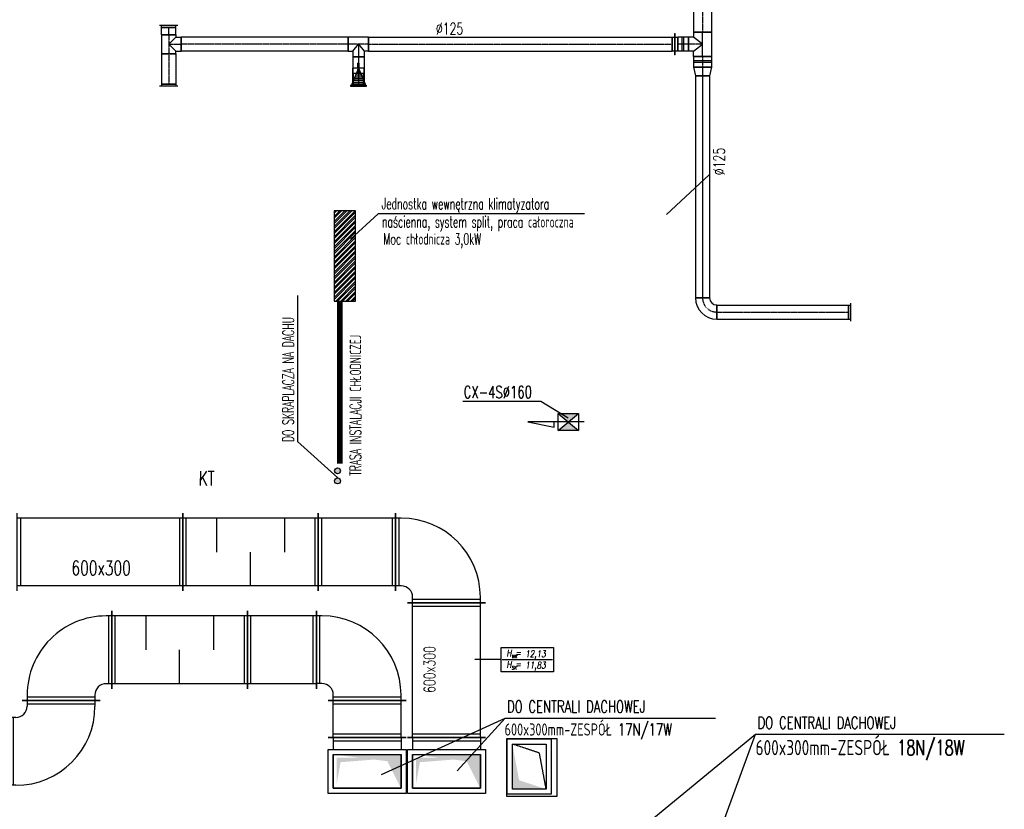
# Model space of a CAD drawing. Extents: x -7228 to 74941, y -112898 to 85621.
# Tile 58 of 256: x 33798 to 34669, y -55170 to -54471. Entities that reach past the tile are written whole.
import ezdxf
from ezdxf.enums import TextEntityAlignment as Align

# ---------------------------------------------------------------- set-up
doc = ezdxf.new("R2010")
doc.units = 0
for name, pattern in [('DASHDOT', [1, 0.5, -0.25, 0, -0.25]), ('DASHED', [0.75, 0.5, -0.25]), ('HIDDEN2', [0.1875, 0.125, -0.0625])]:
    doc.linetypes.add(name, pattern=pattern)
doc.layers.get('0').update_dxf_attribs({"color": 101, "linetype": 'CONTINUOUS'})
for name, color, linetype in [('$$$_znaczniki', 8, 'CONTINUOUS'), ('BB-went-opis', 8, 'CONTINUOUS'), ('E35', 6, 'CONTINUOUS'), ('FLUID-N17', 7, 'CONTINUOUS'), ('FLUID-W17', 7, 'CONTINUOUS'), ('FLUID-W19', 7, 'CONTINUOUS'), ('FLUID-W19-SYM', 7, 'CONTINUOUS'), ('FLUID-W6', 7, 'CONTINUOUS'), ('m-went-odnośniki', 255, 'CONTINUOUS'), ('m-went-opis', 86, 'CONTINUOUS'), ('m-went-ppoż', 232, 'CONTINUOUS'), ('m-went-wentylacja', 255, 'CONTINUOUS'), ('Przebicia', 4, 'CONTINUOUS')]:
    doc.layers.add(name, color=color, linetype=linetype)
doc.styles.add('FDBES', font='romans.shx', dxfattribs={"width": 0.7})
doc.styles.add('tab-bud$0$ROMANS', font='romans', dxfattribs={"width": 0.7})
doc.styles.add('wymiar', font='romand.shx', dxfattribs={"width": 0.6})

# ---------------------------------------------------------------- blocks, each defined once
blk = doc.blocks.new('*U5165')
at = {"color": 5, "linetype": 'Continuous', "lineweight": -2, "ltscale": 2}
for p, q in [((-163.5, -345), (-163.5, 345)), ((163.5, 345), (163.5, -345))]:
    blk.add_line(p, q, dxfattribs=at)
at = {"color": 0, "linetype": 'ByBlock', "lineweight": -2, "ltscale": 2}
for p, q in [((-163.5, 300), (163.5, 300)), ((-163.5, -300), (163.5, -300))]:
    blk.add_line(p, q, dxfattribs=at)
at = {"color": 4, "linetype": 'Continuous', "ltscale": 2}
for p, q in [((-133.5, -300), (-133.5, 300)), ((133.5, 300), (133.5, -300))]:
    blk.add_line(p, q, dxfattribs=at)
blk = doc.blocks.new('*U5166')
at = {"color": 5, "linetype": 'Continuous', "lineweight": -2, "ltscale": 2}
for p, q in [((-400, -295), (-400, 395)), ((395, -400), (-295, -400))]:
    blk.add_line(p, q, dxfattribs=at)
at = {"color": 0, "linetype": 'ByBlock', "lineweight": -2, "ltscale": 2}
for p, q in [((-350, 350), (-400, 350)), ((-350, -250), (-400, -250)), ((-250, -400), (-250, -350)), ((350, -400), (350, -350))]:
    blk.add_line(p, q, dxfattribs=at)
at = {"color": 4, "linetype": 'Continuous', "ltscale": 2}
for p, q in [((-370, -250), (-370, 350)), ((350, -370), (-250, -370))]:
    blk.add_line(p, q, dxfattribs=at)
at = {"color": 0, "linetype": 'ByBlock', "lineweight": -2, "ltscale": 2}
for radius in [700, 100]:
    blk.add_arc((-350, -350), radius, 0, 90, dxfattribs=at)
blk = doc.blocks.new('*U5167')
at = {"color": 5, "linetype": 'Continuous', "lineweight": -2, "ltscale": 2}
for p, q in [((-600, -345), (-600, 345)), ((600, 345), (600, -345))]:
    blk.add_line(p, q, dxfattribs=at)
at = {"color": 0, "linetype": 'ByBlock', "lineweight": -2, "ltscale": 2}
for p, q in [((-600, 300), (600, 300)), ((-600, -300), (600, -300))]:
    blk.add_line(p, q, dxfattribs=at)
at = {"color": 4, "linetype": 'Continuous', "ltscale": 2}
for p, q in [((-570, -300), (-570, 300)), ((0, 300), (0, 0)), ((570, 300), (570, -300)), ((-300, -300), (-300, 0)), ((300, -300), (300, 0))]:
    blk.add_line(p, q, dxfattribs=at)
blk = doc.blocks.new('*U5168')
at = {"color": 5, "linetype": 'Continuous', "lineweight": -2, "ltscale": 2}
for p, q in [((-400, -295), (-400, 395)), ((395, -400), (-295, -400))]:
    blk.add_line(p, q, dxfattribs=at)
at = {"color": 0, "linetype": 'ByBlock', "lineweight": -2, "ltscale": 2}
for p, q in [((-350, 350), (-400, 350)), ((-350, -250), (-400, -250)), ((-250, -400), (-250, -350)), ((350, -400), (350, -350))]:
    blk.add_line(p, q, dxfattribs=at)
at = {"color": 4, "linetype": 'Continuous', "ltscale": 2}
for p, q in [((-370, -250), (-370, 350)), ((350, -370), (-250, -370))]:
    blk.add_line(p, q, dxfattribs=at)
at = {"color": 0, "linetype": 'ByBlock', "lineweight": -2, "ltscale": 2}
for radius in [700, 100]:
    blk.add_arc((-350, -350), radius, 0, 90, dxfattribs=at)
blk = doc.blocks.new('*U5169')
at = {"color": 5, "linetype": 'Continuous', "lineweight": -2, "ltscale": 2}
for p, q in [((-305, -345), (-305, 345)), ((305, 345), (305, -345))]:
    blk.add_line(p, q, dxfattribs=at)
at = {"color": 0, "linetype": 'ByBlock', "lineweight": -2, "ltscale": 2}
for p, q in [((-305, 300), (305, 300)), ((-305, -300), (305, -300))]:
    blk.add_line(p, q, dxfattribs=at)
at = {"color": 4, "linetype": 'Continuous', "ltscale": 2}
for p, q in [((-275, -300), (-275, 300)), ((275, 300), (275, -300))]:
    blk.add_line(p, q, dxfattribs=at)
blk = doc.blocks.new('*U5170')
at = {"color": 0, "linetype": 'ByBlock', "lineweight": -2, "ltscale": 2}
for p, q in [((350, 350), (400, 350)), ((350, -250), (400, -250)), ((-350, -400), (-350, -350)), ((250, -400), (250, -350))]:
    blk.add_line(p, q, dxfattribs=at)
at = {"color": 4, "linetype": 'Continuous', "ltscale": 2}
for p, q in [((370, 350), (370, -250)), ((250, -370), (-350, -370))]:
    blk.add_line(p, q, dxfattribs=at)
at = {"color": 5, "linetype": 'Continuous', "lineweight": -2, "ltscale": 2}
for p, q in [((400, 395), (400, -295)), ((295, -400), (-395, -400))]:
    blk.add_line(p, q, dxfattribs=at)
at = {"color": 0, "linetype": 'ByBlock', "lineweight": -2, "ltscale": 2}
for radius in [700, 100]:
    blk.add_arc((350, -350), radius, 90, 180, dxfattribs=at)
blk = doc.blocks.new('*U5372')
at = {"color": 1, "linetype": 'Continuous', "lineweight": -2, "ltscale": 2}
for p, q in [((-596.5, -345), (-596.5, 345)), ((596.5, 345), (596.5, -345))]:
    blk.add_line(p, q, dxfattribs=at)
at = {"color": 0, "linetype": 'ByBlock', "lineweight": -2, "ltscale": 2}
for p, q in [((-596.5, 300), (596.5, 300)), ((-596.5, -300), (596.5, -300))]:
    blk.add_line(p, q, dxfattribs=at)
at = {"color": 4, "linetype": 'Continuous', "ltscale": 2}
for p, q in [((-566.5, -300), (-566.5, 300)), ((566.5, 300), (566.5, -300))]:
    blk.add_line(p, q, dxfattribs=at)
blk = doc.blocks.new('*U5373')
at = {"color": 1, "linetype": 'Continuous', "lineweight": -2, "ltscale": 2}
for p, q in [((-400, -295), (-400, 395)), ((395, -400), (-295, -400))]:
    blk.add_line(p, q, dxfattribs=at)
at = {"color": 0, "linetype": 'ByBlock', "lineweight": -2, "ltscale": 2}
for p, q in [((-350, 350), (-400, 350)), ((-350, -250), (-400, -250)), ((-250, -400), (-250, -350)), ((350, -400), (350, -350))]:
    blk.add_line(p, q, dxfattribs=at)
at = {"color": 4, "linetype": 'Continuous', "ltscale": 2}
for p, q in [((-370, -250), (-370, 350)), ((350, -370), (-250, -370))]:
    blk.add_line(p, q, dxfattribs=at)
at = {"color": 0, "linetype": 'ByBlock', "lineweight": -2, "ltscale": 2}
for radius in [700, 100]:
    blk.add_arc((-350, -350), radius, 0, 90, dxfattribs=at)
blk = doc.blocks.new('*U5374')
at = {"color": 1, "linetype": 'Continuous', "lineweight": -2, "ltscale": 2}
for p, q in [((-342.5, -345), (-342.5, 345)), ((342.5, 345), (342.5, -345))]:
    blk.add_line(p, q, dxfattribs=at)
at = {"color": 0, "linetype": 'ByBlock', "lineweight": -2, "ltscale": 2}
for p, q in [((-342.5, 300), (342.5, 300)), ((-342.5, -300), (342.5, -300))]:
    blk.add_line(p, q, dxfattribs=at)
at = {"color": 4, "linetype": 'Continuous', "ltscale": 2}
for p, q in [((-312.5, -300), (-312.5, 300)), ((312.5, 300), (312.5, -300))]:
    blk.add_line(p, q, dxfattribs=at)
blk = doc.blocks.new('*U5375')
at = {"color": 1, "linetype": 'Continuous', "lineweight": -2, "ltscale": 2}
for p, q in [((-600, -345), (-600, 345)), ((600, 345), (600, -345))]:
    blk.add_line(p, q, dxfattribs=at)
at = {"color": 0, "linetype": 'ByBlock', "lineweight": -2, "ltscale": 2}
for p, q in [((-600, 300), (600, 300)), ((-600, -300), (600, -300))]:
    blk.add_line(p, q, dxfattribs=at)
at = {"color": 4, "linetype": 'Continuous', "ltscale": 2}
for p, q in [((-570, -300), (-570, 300)), ((0, 300), (0, 0)), ((570, 300), (570, -300)), ((-300, -300), (-300, 0)), ((300, -300), (300, 0))]:
    blk.add_line(p, q, dxfattribs=at)
blk = doc.blocks.new('*U5376')
at = {"color": 1, "linetype": 'Continuous', "lineweight": -2, "ltscale": 2}
for p, q in [((-732.5, -345), (-732.5, 345)), ((732.5, 345), (732.5, -345))]:
    blk.add_line(p, q, dxfattribs=at)
at = {"color": 0, "linetype": 'ByBlock', "lineweight": -2, "ltscale": 2}
for p, q in [((-732.5, 300), (732.5, 300)), ((-732.5, -300), (732.5, -300))]:
    blk.add_line(p, q, dxfattribs=at)
at = {"color": 4, "linetype": 'Continuous', "ltscale": 2}
for p, q in [((-702.5, -300), (-702.5, 300)), ((702.5, 300), (702.5, -300))]:
    blk.add_line(p, q, dxfattribs=at)
blk = doc.blocks.new('*U5506')
at = {"color": 1, "linetype": 'Continuous', "lineweight": -2, "ltscale": 2}
for p, q in [((-1019.5, -80), (-1019.5, 80)), ((1019.5, 80), (1019.5, -80))]:
    blk.add_line(p, q, dxfattribs=at)
at = {"color": 0, "linetype": 'ByBlock', "lineweight": -2, "ltscale": 2}
for p, q in [((-1019.5, 80), (1019.5, 80)), ((-1019.5, -80), (1019.5, -80))]:
    blk.add_line(p, q, dxfattribs=at)
at = {"layer": 'FLUID-W19-SYM', "color": 2, "linetype": 'DASHDOT', "ltscale": 2}
blk.add_line((-1019.5, 0), (1019.5, 0), dxfattribs=at)
blk = doc.blocks.new('*U5507')
at = {"color": 1, "linetype": 'Continuous', "lineweight": -2, "ltscale": 2}
for p, q in [((-62.5, 125), (62.5, 125)), ((-107.5, -80), (-107.5, 80)), ((107.5, 80), (107.5, -80))]:
    blk.add_line(p, q, dxfattribs=at)
at = {"color": 0, "linetype": 'ByBlock', "lineweight": -2, "ltscale": 2}
for p, q in [((-62.5, 80), (-62.5, 125)), ((62.5, 80), (62.5, 125)), ((-107.5, 80), (-62.5, 80)), ((107.5, 80), (62.5, 80)), ((107.5, -80), (-107.5, -80))]:
    blk.add_line(p, q, dxfattribs=at)
at = {"color": 4, "linetype": 'Continuous', "ltscale": 2}
for p, q in [((-62.5, 80), (0, 0)), ((0, 0), (62.5, 80))]:
    blk.add_line(p, q, dxfattribs=at)
at = {"layer": 'FLUID-W19-SYM', "color": 2, "linetype": 'DASHDOT', "ltscale": 2}
for p, q in [((0, 0), (0, 125)), ((-107.5, 0), (107.5, 0))]:
    blk.add_line(p, q, dxfattribs=at)
blk = doc.blocks.new('*U5508')
at = {"color": 0, "linetype": 'ByBlock', "lineweight": -2, "ltscale": 2}
for p, q in [((-2.5, 94), (2.5, 94)), ((-2.5, 94), (-2.5, -94)), ((2.5, -94), (2.5, 94)), ((-25, 62.5), (-2.5, 62.5)), ((2.5, 62.5), (25, 62.5)), ((-2.5, -62.5), (-25, -62.5)), ((25, -62.5), (2.5, -62.5)), ((2.5, -94), (-2.5, -94))]:
    blk.add_line(p, q, dxfattribs=at)
at = {"color": 1, "linetype": 'Continuous', "lineweight": -2, "ltscale": 2}
for p, q in [((-25, -62.5), (-25, 62.5)), ((25, 62.5), (25, -62.5))]:
    blk.add_line(p, q, dxfattribs=at)
blk = doc.blocks.new('*U5509')
at = {"color": 1, "linetype": 'Continuous', "lineweight": -2, "ltscale": 2}
for p, q in [((-47.5, -62.5), (-47.5, 62.5)), ((47.5, 62.5), (47.5, -62.5))]:
    blk.add_line(p, q, dxfattribs=at)
at = {"color": 0, "linetype": 'ByBlock', "lineweight": -2, "ltscale": 2}
for p, q in [((-47.5, 62.5), (47.5, 62.5)), ((-47.5, -62.5), (47.5, -62.5))]:
    blk.add_line(p, q, dxfattribs=at)
at = {"color": 4, "linetype": 'Continuous', "ltscale": 2}
for p, q in [((-7.5, 62.5), (-7.5, -62.5)), ((7.5, 62.5), (7.5, -62.5))]:
    blk.add_line(p, q, dxfattribs=at)
at = {"layer": 'FLUID-W19-SYM', "color": 2, "linetype": 'DASHDOT', "ltscale": 2}
blk.add_line((-47.5, 0), (47.5, 0), dxfattribs=at)
blk = doc.blocks.new('*U5510')
at = {"color": 1, "linetype": 'Continuous', "lineweight": -2, "ltscale": 2}
for p, q in [((-50, 110), (50, 110)), ((-90, -62.5), (-90, 62.5)), ((90, 62.5), (90, -62.5))]:
    blk.add_line(p, q, dxfattribs=at)
at = {"color": 0, "linetype": 'ByBlock', "lineweight": -2, "ltscale": 2}
for p, q in [((-50, 62.5), (-50, 110)), ((50, 62.5), (50, 110)), ((-90, 62.5), (-50, 62.5)), ((90, 62.5), (50, 62.5)), ((-90, -62.5), (90, -62.5))]:
    blk.add_line(p, q, dxfattribs=at)
at = {"color": 4, "linetype": 'Continuous', "ltscale": 2}
for p, q in [((0, 0), (-50, 62.5)), ((50, 62.5), (0, 0))]:
    blk.add_line(p, q, dxfattribs=at)
at = {"layer": 'FLUID-W19-SYM', "color": 2, "linetype": 'DASHDOT', "ltscale": 2}
for p, q in [((0, 0), (0, 110)), ((-90, 0), (90, 0))]:
    blk.add_line(p, q, dxfattribs=at)
blk = doc.blocks.new('*U5511')
at = {"color": 1, "linetype": 'Continuous', "lineweight": -2, "ltscale": 2}
for p, q in [((-1343, -62.5), (-1343, 62.5)), ((1343, 62.5), (1343, -62.5))]:
    blk.add_line(p, q, dxfattribs=at)
at = {"color": 0, "linetype": 'ByBlock', "lineweight": -2, "ltscale": 2}
for p, q in [((-1343, 62.5), (1343, 62.5)), ((-1343, -62.5), (1343, -62.5))]:
    blk.add_line(p, q, dxfattribs=at)
at = {"layer": 'FLUID-W19-SYM', "color": 2, "linetype": 'DASHDOT', "ltscale": 2}
blk.add_line((-1343, 0), (1343, 0), dxfattribs=at)
blk = doc.blocks.new('*U5617')
at = {"color": 1, "linetype": 'Continuous', "lineweight": -2, "ltscale": 2}
for p, q in [((-126.5, -50), (-126.5, 50)), ((126.5, 50), (126.5, -50))]:
    blk.add_line(p, q, dxfattribs=at)
at = {"color": 0, "linetype": 'ByBlock', "lineweight": -2, "ltscale": 2}
for p, q in [((-126.5, 50), (126.5, 50)), ((-126.5, -50), (126.5, -50))]:
    blk.add_line(p, q, dxfattribs=at)
at = {"layer": 'FLUID-W19-SYM', "color": 2, "linetype": 'DASHDOT', "ltscale": 2}
blk.add_line((-126.5, 0), (126.5, 0), dxfattribs=at)
blk = doc.blocks.new('*U5512')
at = {"color": 1, "linetype": 'Continuous', "lineweight": -2, "ltscale": 2}
for p, q in [((-740, -62.5), (-740, 62.5)), ((740, 62.5), (740, -62.5))]:
    blk.add_line(p, q, dxfattribs=at)
at = {"color": 0, "linetype": 'ByBlock', "lineweight": -2, "ltscale": 2}
for p, q in [((-740, 62.5), (740, 62.5)), ((-740, -62.5), (740, -62.5))]:
    blk.add_line(p, q, dxfattribs=at)
at = {"layer": 'FLUID-W19-SYM', "color": 2, "linetype": 'DASHDOT', "ltscale": 2}
blk.add_line((-740, 0), (740, 0), dxfattribs=at)
blk = doc.blocks.new('*U5513')
at = {"color": 1, "linetype": 'Continuous', "lineweight": -2, "ltscale": 2}
for p, q in [((-62.5, 110), (62.5, 110)), ((-85, -62.5), (-85, 62.5)), ((85, 62.5), (85, -62.5))]:
    blk.add_line(p, q, dxfattribs=at)
at = {"color": 0, "linetype": 'ByBlock', "lineweight": -2, "ltscale": 2}
for p, q in [((-62.5, 62.5), (-62.5, 110)), ((62.5, 62.5), (62.5, 110)), ((-85, 62.5), (-62.5, 62.5)), ((85, 62.5), (62.5, 62.5)), ((-85, -62.5), (85, -62.5))]:
    blk.add_line(p, q, dxfattribs=at)
at = {"color": 4, "linetype": 'Continuous', "ltscale": 2}
for p, q in [((0, 0), (-62.5, 62.5)), ((62.5, 62.5), (0, 0))]:
    blk.add_line(p, q, dxfattribs=at)
at = {"layer": 'FLUID-W19-SYM', "color": 2, "linetype": 'DASHDOT', "ltscale": 2}
for p, q in [((0, 0), (0, 110)), ((-85, 0), (85, 0))]:
    blk.add_line(p, q, dxfattribs=at)
blk = doc.blocks.new('*U5514')
at = {"color": 1, "linetype": 'Continuous', "lineweight": -2, "ltscale": 2}
for p, q in [((-32, -62.5), (-32, 62.5)), ((32, 62.5), (32, -62.5))]:
    blk.add_line(p, q, dxfattribs=at)
at = {"color": 0, "linetype": 'ByBlock', "lineweight": -2, "ltscale": 2}
for p, q in [((-32, 62.5), (32, 62.5)), ((-32, -62.5), (32, -62.5))]:
    blk.add_line(p, q, dxfattribs=at)
at = {"layer": 'FLUID-W19-SYM', "color": 2, "linetype": 'DASHDOT', "ltscale": 2}
blk.add_line((-32, 0), (32, 0), dxfattribs=at)
blk = doc.blocks.new('*U5515')
at = {"color": 1, "linetype": 'Continuous', "lineweight": -2, "ltscale": 2}
for p, q in [((-133.5, -62.5), (-133.5, 62.5)), ((133.5, 62.5), (133.5, -62.5))]:
    blk.add_line(p, q, dxfattribs=at)
at = {"color": 0, "linetype": 'ByBlock', "lineweight": -2, "ltscale": 2}
for p, q in [((-133.5, 62.5), (133.5, 62.5)), ((-133.5, -62.5), (133.5, -62.5))]:
    blk.add_line(p, q, dxfattribs=at)
at = {"layer": 'FLUID-W19-SYM', "color": 2, "linetype": 'DASHDOT', "ltscale": 2}
blk.add_line((-133.5, 0), (133.5, 0), dxfattribs=at)
blk = doc.blocks.new('*U5516')
at = {"color": 0, "linetype": 'ByBlock', "lineweight": -2, "ltscale": 2}
blk.add_line((-80, 20), (80, 20), dxfattribs=at)
at = {"color": 4, "linetype": 'Continuous', "ltscale": 2}
for p, q in [((-62.5, 0), (-62.5, 20)), ((62.5, 0), (62.5, 20))]:
    blk.add_line(p, q, dxfattribs=at)
at = {"color": 1, "linetype": 'Continuous', "lineweight": -2, "ltscale": 2}
blk.add_line((62.5, 0), (-62.5, 0), dxfattribs=at)
blk = doc.blocks.new('*U5517')
at = {"color": 0, "linetype": 'ByBlock', "lineweight": -2, "ltscale": 2}
blk.add_line((-80, 20), (80, 20), dxfattribs=at)
at = {"color": 4, "linetype": 'Continuous', "ltscale": 2}
for p, q in [((-62.5, 0), (-62.5, 20)), ((62.5, 0), (62.5, 20))]:
    blk.add_line(p, q, dxfattribs=at)
at = {"color": 1, "linetype": 'Continuous', "lineweight": -2, "ltscale": 2}
blk.add_line((62.5, 0), (-62.5, 0), dxfattribs=at)
blk = doc.blocks.new('*U5518')
at = {"color": 1, "linetype": 'Continuous', "lineweight": -2, "ltscale": 2}
for p, q in [((-39, -80), (-39, 80)), ((39, 62.5), (39, -62.5))]:
    blk.add_line(p, q, dxfattribs=at)
at = {"color": 0, "linetype": 'ByBlock', "lineweight": -2, "ltscale": 2}
for p, q in [((-39, 80), (39, 62.5)), ((-39, -80), (39, -62.5))]:
    blk.add_line(p, q, dxfattribs=at)
at = {"layer": 'FLUID-W19-SYM', "color": 2, "linetype": 'DASHDOT', "ltscale": 2}
blk.add_line((-39, 0), (39, 0), dxfattribs=at)
blk = doc.blocks.new('*U5519')
at = {"color": 1, "linetype": 'Continuous', "lineweight": -2, "ltscale": 2}
for p, q in [((-47.5, -80), (-47.5, 80)), ((47.5, 80), (47.5, -80))]:
    blk.add_line(p, q, dxfattribs=at)
at = {"color": 0, "linetype": 'ByBlock', "lineweight": -2, "ltscale": 2}
for p, q in [((-47.5, 80), (47.5, 80)), ((-47.5, -80), (47.5, -80))]:
    blk.add_line(p, q, dxfattribs=at)
at = {"color": 4, "linetype": 'Continuous', "ltscale": 2}
for p, q in [((-7.5, 80), (-7.5, -80)), ((7.5, 80), (7.5, -80))]:
    blk.add_line(p, q, dxfattribs=at)
at = {"layer": 'FLUID-W19-SYM', "color": 2, "linetype": 'DASHDOT', "ltscale": 2}
blk.add_line((-47.5, 0), (47.5, 0), dxfattribs=at)
blk = doc.blocks.new('*U5520')
at = {"color": 1, "linetype": 'Continuous', "lineweight": -2, "ltscale": 2}
for p, q in [((-983, -62.5), (-983, 62.5)), ((983, 62.5), (983, -62.5))]:
    blk.add_line(p, q, dxfattribs=at)
at = {"color": 0, "linetype": 'ByBlock', "lineweight": -2, "ltscale": 2}
for p, q in [((-983, 62.5), (983, 62.5)), ((-983, -62.5), (983, -62.5))]:
    blk.add_line(p, q, dxfattribs=at)
at = {"layer": 'FLUID-W19-SYM', "color": 2, "linetype": 'DASHDOT', "ltscale": 2}
blk.add_line((-983, 0), (983, 0), dxfattribs=at)
blk = doc.blocks.new('*U5521')
at = {"color": 1, "linetype": 'Continuous', "lineweight": -2, "ltscale": 2}
for p, q in [((-93.75, -31.25), (-93.75, 93.75)), ((93.75, -93.75), (-31.25, -93.75))]:
    blk.add_line(p, q, dxfattribs=at)
at = {"color": 0, "linetype": 'ByBlock', "lineweight": -2, "ltscale": 2}
for radius in [187.5, 62.5]:
    blk.add_arc((-93.75, -93.75), radius, 0, 90, dxfattribs=at)
at = {"layer": 'FLUID-W19-SYM', "color": 2, "linetype": 'DASHDOT', "ltscale": 2}
blk.add_arc((-93.75, -93.75), 125, 0, 90, dxfattribs=at)
blk = doc.blocks.new('*U5522')
at = {"color": 1, "linetype": 'Continuous', "lineweight": -2, "ltscale": 2}
for p, q in [((-583, -62.5), (-583, 62.5)), ((583, 62.5), (583, -62.5))]:
    blk.add_line(p, q, dxfattribs=at)
at = {"color": 0, "linetype": 'ByBlock', "lineweight": -2, "ltscale": 2}
for p, q in [((-583, 62.5), (583, 62.5)), ((-583, -62.5), (583, -62.5))]:
    blk.add_line(p, q, dxfattribs=at)
at = {"layer": 'FLUID-W19-SYM', "color": 2, "linetype": 'DASHDOT', "ltscale": 2}
blk.add_line((-583, 0), (583, 0), dxfattribs=at)
blk = doc.blocks.new('*U5523')
at = {"color": 0, "linetype": 'ByBlock', "lineweight": -2, "ltscale": 2}
blk.add_line((-80, 20), (80, 20), dxfattribs=at)
at = {"color": 4, "linetype": 'Continuous', "ltscale": 2}
for p, q in [((-62.5, 0), (-62.5, 20)), ((62.5, 0), (62.5, 20))]:
    blk.add_line(p, q, dxfattribs=at)
at = {"color": 1, "linetype": 'Continuous', "lineweight": -2, "ltscale": 2}
blk.add_line((62.5, 0), (-62.5, 0), dxfattribs=at)
blk = doc.blocks.new('Znacznik usytuowania kanału')
at = {"layer": '$$$_znaczniki', "color": 6}
for p, q in [((0, 45.1), (96.5, 45.1)), ((0, 0), (0, 45.1)), ((96.5, 45.1), (96.5, 0)), ((1.7, 22.5), (48.3, 22.5)), ((48.3, 22.5), (94.8, 22.5)), ((96.5, 0), (0, 0))]:
    blk.add_line(p, q, dxfattribs=at)
at = {"layer": '$$$_znaczniki', "style": 'FDBES', "oblique": 10, "width": 0.8}
for s, height, p in [('H =', 12.25, (9.9, 28.4)), ('H =', 12.25, (9.9, 7.5)), ('WK', 6.12, (19.4, 25.3)), ('SK', 6.12, (19.4, 4.5))]:
    blk.add_text(s, height=height, dxfattribs=at).set_placement(p)
at = {"layer": '$$$_znaczniki', "style": 'FDBES', "oblique": 10, "width": 0.8, "flags": 4}
for tag, p in [('HWK', (44.5, 33)), ('HSK', (44.5, 12.1))]:
    blk.add_attdef(tag, text='', height=12.2, dxfattribs=at).set_placement(p, align=Align.MIDDLE_LEFT)
blk = doc.blocks.new('*U5587')
at = {"color": 5, "linetype": 'Continuous', "lineweight": -2, "ltscale": 2}
blk.add_line((-235, -345), (-235, 345), dxfattribs=at)
at = {"color": 0, "linetype": 'ByBlock', "lineweight": -2, "ltscale": 2}
for p, q in [((-235, 300), (-130, 300)), ((-85, -300), (-85, 300)), ((-85, 300), (215, 300)), ((215, 300), (215, -300)), ((-235, -300), (-130, -300)), ((215, -300), (-85, -300))]:
    blk.add_line(p, q, dxfattribs=at)
at = {"color": 4, "linetype": 'Continuous', "ltscale": 2}
for p, q in [((-205, -300), (-205, 300)), ((-130, -345), (-130, 345)), ((-130, 345), (260, 345)), ((260, 345), (260, -345)), ((260, -345), (-130, -345))]:
    blk.add_line(p, q, dxfattribs=at)
at = {"color": 0, "linetype": 'ByBlock', "ltscale": 2}
blk.add_solid([(-85, 300), (215, 300), (-85, -300), (-25, 180)], dxfattribs=at)
blk = doc.blocks.new('*U5588')
at = {"color": 1, "linetype": 'Continuous', "lineweight": -2, "ltscale": 2}
blk.add_line((-235, -345), (-235, 345), dxfattribs=at)
at = {"color": 0, "linetype": 'ByBlock', "lineweight": -2, "ltscale": 2}
for p, q in [((-235, 300), (-130, 300)), ((-85, -300), (-85, 300)), ((-85, 300), (215, 300)), ((215, 300), (215, -300)), ((-235, -300), (-130, -300)), ((215, -300), (-85, -300))]:
    blk.add_line(p, q, dxfattribs=at)
at = {"color": 4, "linetype": 'Continuous', "ltscale": 2}
for p, q in [((-205, -300), (-205, 300)), ((-130, -345), (-130, 345)), ((-130, 345), (260, 345)), ((260, 345), (260, -345)), ((260, -345), (-130, -345))]:
    blk.add_line(p, q, dxfattribs=at)
at = {"color": 0, "linetype": 'ByBlock', "ltscale": 2}
blk.add_solid([(-85, 300), (215, 300), (-85, -300), (-25, 180)], dxfattribs=at)
blk = doc.blocks.new('11')
at = {"layer": 'm-went-ppoż'}
h = blk.add_hatch(color=256, dxfattribs=at)
h.paths.add_polyline_path([(1230.08, -1878), (1230.08, -1884), (1235.08, -1884)])
h.paths.add_polyline_path([(1240.08, -1878), (1235.08, -1884), (1240.08, -1884)])
h.paths.add_polyline_path([(1240.08, -1884), (1235.08, -1884), (1240.08, -1890)])
h.paths.add_polyline_path([(1235.08, -1884), (1230.08, -1884), (1230.08, -1890)])
for p, q in [((1230.08, -1884), (1230.08, -1878)), ((1230.08, -1878), (1240.08, -1878)), ((1230.08, -1890), (1240.08, -1878)), ((1240.08, -1890), (1230.08, -1878)), ((1240.08, -1878), (1240.08, -1890)), ((1230.08, -1890), (1230.08, -1884)), ((1240.08, -1890), (1230.08, -1890))]:
    blk.add_line(p, q, dxfattribs=at)
blk = doc.blocks.new('*U5582')
at = {"color": 4, "linetype": 'Continuous', "ltscale": 2}
for p, q in [((-245, -195), (-245, 195)), ((-245, 195), (245, 195)), ((245, 195), (245, -195)), ((245, -195), (-245, -195))]:
    blk.add_line(p, q, dxfattribs=at)
at = {"color": 0, "linetype": 'ByBlock', "lineweight": -2, "ltscale": 2}
for p, q in [((-200, -150), (-200, 150)), ((-200, 150), (200, 150)), ((200, 150), (200, -150)), ((200, -150), (-200, -150))]:
    blk.add_line(p, q, dxfattribs=at)
at = {"color": 4, "linetype": 'DASHED', "ltscale": 2}
for p, q in [((120, -90), (200, 150)), ((-200, -150), (120, -90))]:
    blk.add_line(p, q, dxfattribs=at)
at = {"color": 0, "linetype": 'ByBlock', "ltscale": 2}
blk.add_solid([(-200, 150), (200, 150), (-200, -150), (-120, 90)], dxfattribs=at)
blk = doc.blocks.new('*U5618')
at = {"linetype": 'Continuous', "ltscale": 2}
h = blk.add_hatch(dxfattribs=at)
h.set_pattern_fill('LINE', color=4, scale=5, angle=90, style=0)
h.paths.add_polyline_path([(-150, 0), (10, 68), (10, -68)])
at = {"color": 4, "linetype": 'DASHED', "ltscale": 2}
for p, q in [((-105, 5), (-195, 5)), ((0, 45), (-105, 45)), ((-105, 45), (-105, -45)), ((-105, -5), (-195, -5)), ((0, -45), (-105, -45))]:
    blk.add_line(p, q, dxfattribs=at)
at = {"color": 0, "linetype": 'ByBlock', "lineweight": -2, "ltscale": 2}
for p, q in [((-150, 5), (-195, 5)), ((-195, 5), (-195, -5)), ((0, 50), (-150, 50)), ((-150, 50), (-150, -50)), ((0, 50), (0, 68)), ((0, 68), (10, 68)), ((10, 68), (10, -68)), ((-150, -5), (-195, -5)), ((0, -50), (-150, -50)), ((0, -50), (0, -68)), ((10, -68), (0, -68))]:
    blk.add_line(p, q, dxfattribs=at)
at = {"color": 4, "linetype": 'Continuous', "ltscale": 2}
for q in [(10, 68), (10, -68)]:
    blk.add_line((-150, 0), q, dxfattribs=at)
at = {"color": 1, "linetype": 'Continuous', "lineweight": -2, "ltscale": 2}
blk.add_line((0, -50), (0, 50), dxfattribs=at)
blk = doc.blocks.new('A$C44034F9E')
for points in [[(1724.84, -3755.53), (1724.84, -3779.55), (1728.42, -3759.57), (1779.37, -3755.53)], [(1849.6, -3755.53), (1795.07, -3755.53), (1795.07, -3779.55), (1798.64, -3759.57)]]:
    blk.add_hatch(color=256).paths.add_polyline_path(points)
at = {"layer": 'm-went-wentylacja'}
h = blk.add_hatch(color=256, dxfattribs=at)
h.paths.add_polyline_path([(1728.39, -3501.48, 1), (1723.13, -3501.48, 1)])
h.paths.add_polyline_path([(1723.13, -3510.41, 1), (1728.39, -3510.41, 1)])
at = {"layer": '$$$_znaczniki', "color": 6}
blk.add_line((1870.57, -3668.65), (1847.4, -3668.65), dxfattribs=at)
for p, q in [((1721.97, -3752.68), (1721.97, -3782.68)), ((1721.97, -3752.68), (1781.97, -3752.68)), ((1781.97, -3782.68), (1781.97, -3752.68)), ((1792.2, -3752.68), (1792.2, -3782.68)), ((1792.2, -3752.68), (1852.2, -3752.68)), ((1852.2, -3782.68), (1852.2, -3752.68)), ((1721.97, -3782.68), (1781.97, -3782.68)), ((1792.2, -3782.68), (1852.2, -3782.68))]:
    blk.add_line(p, q)
at = {"layer": 'BB-went-opis', "color": 8}
blk.add_line((2016.83, -3274.39), (2054.8, -3239.43), dxfattribs=at)
at = {"layer": 'BB-went-opis'}
for p, q in [((1836.81, -3439.71), (1905.8, -3439.71)), ((1905.8, -3439.71), (1930, -3454.49)), ((1944.06, -3458.19), (1894.2, -3458.19)), ((1894.2, -3458.19), (1917.57, -3462.86)), ((1917.57, -3462.86), (1917.57, -3458.19)), ((1764.61, -3770.56), (1874.03, -3720.43)), ((1831.74, -3767.29), (1874.03, -3720.43)), ((1874.03, -3720.43), (2060.24, -3720.43)), ((1974.61, -3834.22), (2095.86, -3734.79)), ((2060.35, -3831.53), (2095.86, -3734.79)), ((2095.86, -3734.79), (2316.05, -3734.79))]:
    blk.add_line(p, q, dxfattribs=at)
at = {"layer": 'm-went-odnośniki'}
for p, q in [((1836.81, -3439.71), (1905.8, -3439.71)), ((1836.81, -3439.71), (1905.8, -3439.71)), ((1905.8, -3439.71), (1930, -3454.49)), ((1905.8, -3439.71), (1930, -3454.49)), ((1944.06, -3458.19), (1894.2, -3458.19)), ((1894.2, -3458.19), (1917.57, -3462.86)), ((1944.06, -3458.19), (1894.2, -3458.19)), ((1894.2, -3458.19), (1917.57, -3462.86)), ((1917.57, -3462.86), (1917.57, -3458.19)), ((1917.57, -3462.86), (1917.57, -3458.19))]:
    blk.add_line(p, q, dxfattribs=at)
at = {"layer": 'm-went-opis', "color": 8}
for p, q in [((1761.81, -3273.98), (1737.3, -3296.26)), ((1944.33, -3273.98), (1761.81, -3273.98)), ((1690.22, -3346.09), (1690.22, -3475.47)), ((1690.22, -3475.47), (1725.91, -3507.79))]:
    blk.add_line(p, q, dxfattribs=at)
at = {"layer": 'm-went-wentylacja'}
for p, q in [((1722.64, -3273.31), (1724.88, -3271.07)), ((1722.64, -3277.8), (1729.37, -3271.07)), ((1722.64, -3282.29), (1733.86, -3271.07)), ((1722.64, -3286.78), (1738.35, -3271.07)), ((1722.64, -3271.72), (1723.29, -3271.07)), ((1722.64, -3276.21), (1727.78, -3271.07)), ((1722.64, -3280.7), (1732.27, -3271.07)), ((1722.64, -3285.19), (1736.76, -3271.07)), ((1722.64, -3289.69), (1741.25, -3271.07)), ((1722.64, -3273.31), (1724.88, -3271.07)), ((1722.64, -3277.8), (1729.37, -3271.07)), ((1722.64, -3282.29), (1733.86, -3271.07)), ((1722.64, -3286.78), (1738.35, -3271.07)), ((1722.64, -3271.72), (1723.29, -3271.07)), ((1722.64, -3276.21), (1727.78, -3271.07)), ((1722.64, -3280.7), (1732.27, -3271.07)), ((1722.64, -3285.19), (1736.76, -3271.07)), ((1722.64, -3289.69), (1741.25, -3271.07)), ((1722.64, -3291.27), (1741.34, -3272.57)), ((1722.64, -3291.27), (1741.34, -3272.57)), ((1722.64, -3294.18), (1741.34, -3275.48)), ((1722.64, -3294.18), (1741.34, -3275.48)), ((1722.64, -3295.76), (1741.34, -3277.06)), ((1722.64, -3295.76), (1741.34, -3277.06)), ((1722.86, -3271.29), (1722.86, -3351.29)), ((1741.56, -3271.29), (1722.86, -3271.29)), ((1722.86, -3271.29), (1722.86, -3351.29)), ((1741.56, -3271.29), (1722.86, -3271.29)), ((1741.56, -3351.29), (1741.56, -3271.29)), ((1741.56, -3351.29), (1741.56, -3271.29)), ((1722.64, -3298.67), (1741.34, -3279.97)), ((1722.64, -3298.67), (1741.34, -3279.97)), ((1722.64, -3300.25), (1741.34, -3281.55)), ((1722.64, -3300.25), (1741.34, -3281.55)), ((1722.64, -3303.16), (1741.34, -3284.46)), ((1722.64, -3303.16), (1741.34, -3284.46)), ((1722.64, -3304.74), (1741.34, -3286.04)), ((1722.64, -3304.74), (1741.34, -3286.04)), ((1722.64, -3307.65), (1741.34, -3288.95)), ((1722.64, -3307.65), (1741.34, -3288.95)), ((1722.64, -3309.23), (1741.34, -3290.53)), ((1722.64, -3309.23), (1741.34, -3290.53)), ((1722.64, -3312.14), (1741.34, -3293.44)), ((1722.64, -3312.14), (1741.34, -3293.44)), ((1722.64, -3313.72), (1741.34, -3295.02)), ((1722.64, -3313.72), (1741.34, -3295.02)), ((1722.64, -3316.63), (1741.34, -3297.93)), ((1722.64, -3316.63), (1741.34, -3297.93)), ((1722.64, -3318.21), (1741.34, -3299.51)), ((1722.64, -3318.21), (1741.34, -3299.51)), ((1722.64, -3321.12), (1741.34, -3302.42)), ((1722.64, -3321.12), (1741.34, -3302.42)), ((1722.64, -3322.7), (1741.34, -3304)), ((1722.64, -3322.7), (1741.34, -3304)), ((1722.64, -3325.61), (1741.34, -3306.91)), ((1722.64, -3325.61), (1741.34, -3306.91)), ((1722.64, -3327.19), (1741.34, -3308.49)), ((1722.64, -3327.19), (1741.34, -3308.49)), ((1722.64, -3330.1), (1741.34, -3311.4)), ((1722.64, -3330.1), (1741.34, -3311.4)), ((1722.64, -3331.68), (1741.34, -3312.98)), ((1722.64, -3331.68), (1741.34, -3312.98)), ((1722.64, -3334.59), (1741.34, -3315.89)), ((1722.64, -3334.59), (1741.34, -3315.89)), ((1722.64, -3336.17), (1741.34, -3317.47)), ((1722.64, -3336.17), (1741.34, -3317.47)), ((1722.64, -3339.08), (1741.34, -3320.38)), ((1722.64, -3339.08), (1741.34, -3320.38)), ((1722.64, -3340.66), (1741.34, -3321.96)), ((1722.64, -3340.66), (1741.34, -3321.96)), ((1722.64, -3343.57), (1741.34, -3324.87)), ((1722.64, -3343.57), (1741.34, -3324.87)), ((1722.64, -3345.15), (1741.34, -3326.45)), ((1722.64, -3345.15), (1741.34, -3326.45)), ((1722.64, -3348.06), (1741.34, -3329.36)), ((1722.64, -3348.06), (1741.34, -3329.36)), ((1722.64, -3349.64), (1741.34, -3330.94)), ((1722.64, -3349.64), (1741.34, -3330.94)), ((1724.11, -3351.07), (1741.34, -3333.85)), ((1724.11, -3351.07), (1741.34, -3333.85)), ((1725.7, -3351.07), (1741.34, -3335.43)), ((1725.7, -3351.07), (1741.34, -3335.43)), ((1728.6, -3351.07), (1741.34, -3338.34)), ((1728.6, -3351.07), (1741.34, -3338.34)), ((1730.19, -3351.07), (1741.34, -3339.92)), ((1730.19, -3351.07), (1741.34, -3339.92)), ((1733.09, -3351.07), (1741.34, -3342.83)), ((1733.09, -3351.07), (1741.34, -3342.83)), ((1734.68, -3351.07), (1741.34, -3344.41)), ((1734.68, -3351.07), (1741.34, -3344.41)), ((1737.58, -3351.07), (1741.34, -3347.32)), ((1737.58, -3351.07), (1741.34, -3347.32)), ((1722.86, -3351.29), (1741.56, -3351.29)), ((1722.86, -3351.29), (1741.56, -3351.29)), ((1739.17, -3351.07), (1741.34, -3348.9)), ((1739.17, -3351.07), (1741.34, -3348.9))]:
    blk.add_line(p, q, dxfattribs=at)
at = {"layer": 'm-went-wentylacja', "linetype": 'HIDDEN2', "ltscale": 50, "const_width": 5}
blk.add_lwpolyline([(1727.68, -3351.29), (1727.68, -3495.14)], dxfattribs=at)
at = {"layer": 'm-went-wentylacja'}
for centre in [(1725.76, -3501.48), (1725.76, -3510.41)]:
    blk.add_circle(centre, 2.63, dxfattribs=at)
at = {"layer": 'Przebicia'}
blk.add_lwpolyline([(1875.5, -3738.5), (1920, -3738.5), (1920, -3790), (1875.5, -3790)], close=True, dxfattribs=at)
at = {"layer": '$$$_znaczniki', "color": 6}
ref = blk.add_blockref('Znacznik usytuowania kanału', (1870.57, -3679.47), dxfattribs=dict(at, xscale=0.4799999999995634, yscale=0.4799999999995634, zscale=0.4800000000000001))
ref.add_attrib('HWK', '12,13', dxfattribs={"height": 5.88, "style": 'FDBES', "oblique": 10, "width": 0.8}).set_placement((1891.91, -3663.66), align=Align.MIDDLE_LEFT)
ref.add_attrib('HSK', '11,83', dxfattribs={"height": 5.88, "style": 'FDBES', "oblique": 10, "width": 0.8}).set_placement((1891.91, -3673.65), align=Align.MIDDLE_LEFT)
at = {"layer": 'FLUID-N17', "color": 5, "linetype": 'Continuous'}
for name, p, xscale, yscale, zscale, rotation in [('*U5168', (1485.97, -3665, -3580), 0.1000000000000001, 0.1000000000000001, 0.09999999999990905, 89.99999999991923), ('*U5167', (1585.97, -3660, -7160), 0.09999999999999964, 0.1000000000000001, 0.09999999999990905, 179.9999999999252), ('*U5169', (1676.47, -3660, -3580), 0.1, 0.1000000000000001, 0.09999999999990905, 179.9999999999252), ('*U5166', (1746.97, -3664.98), 0.1, 0.1000000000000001, 0.09999999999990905, 359.999999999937), ('*U5170', (1475.97, -3745), 0.1, 0.09999999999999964, 0.1, 179.9999999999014), ('*U5165', (1751.97, -3721.33), 0.1, 0.1, 0.1, 89.999999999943), ('*U5587', (1751.97, -3761.18), 0.1000000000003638, 0.1000000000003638, 0.1, 269.999999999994)]:
    blk.add_blockref(name, p, dxfattribs=dict(at, xscale=xscale, yscale=yscale, zscale=zscale, rotation=rotation))
at = {"layer": 'FLUID-W17', "color": 1, "linetype": 'Continuous', "zscale": 0.1}
for name, p, xscale, yscale, rotation in [('*U5376', (1515.47, -3573.38), 0.1, 0.1, 179.9999999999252), ('*U5375', (1648.7, -3573.38), 0.1, 0.1, 179.9999999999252), ('*U5374', (1742.95, -3573.38), 0.1, 0.1, 179.9999999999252), ('*U5373', (1817.2, -3578.38), 0.1, 0.1, 359.999999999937), ('*U5372', (1822.2, -3678.03), 0.1, 0.1, 89.999999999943), ('*U5588', (1822.2, -3761.18), 0.1000000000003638, 0.1000000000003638, 269.999999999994)]:
    blk.add_blockref(name, p, dxfattribs=dict(at, xscale=xscale, yscale=yscale, rotation=rotation))
at = {"layer": 'FLUID-W19', "color": 1, "linetype": 'Continuous'}
for name, p, xscale, yscale, zscale, rotation in [('*U5506', (2048.9, -3010.98), 0.1, 0.1, 0.1, 269.9999999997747), ('*U5516', (1576.26, -3108.78), 0.1, 0.1, 0.1, 359.9999999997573), ('*U5514', (1576.26, -3111.98), 0.1, 0.1, 0.1, 89.9999999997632), ('*U5513', (1576.26, -3123.68), 0.1, 0.1, 0.1, 269.9999999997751), ('*U5512', (1661.26, -3123.68), 0.1, 0.1, 0.1, 179.9999999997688), ('*U5510', (1744.26, -3123.68, -3600), 0.09999999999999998, 0.1, 0.09999999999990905, 179.9999999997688), ('*U5511', (1887.56, -3123.68), 0.1, 0.1, 0.1, 359.999999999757), ('*U5508', (2024.4, -3123.68), 0.1, 0.1, 0.1, 179.9999999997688), ('*U5509', (2031.65, -3123.68), 0.1, 0.1, 0.1, 179.9999999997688), ('*U5507', (2048.9, -3123.68), 0.1, 0.1, 0.1, 89.9999999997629), ('*U5515', (1576.26, -3145.53), 0.1, 0.1, 0.1, 269.9999999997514), ('*U5617', (1744.26, -3147.33), 0.1, 0.1, 0.1, 269.999999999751), ('*U5519', (2048.9, -3139.18), 0.1, 0.1, 0.1, 269.999999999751), ('*U5618', (1744.26, -3159.98), 0.1, 0.1, 0.1, 269.9999999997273), ('*U5518', (2048.9, -3147.83), 0.1, 0.1, 0.1, 269.9999999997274), ('*U5520', (2048.9, -3250.03), 0.1000000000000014, 0.1000000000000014, 0.1, 269.9999999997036), ('*U5517', (1576.26, -3158.88), 0.1, 0.1, 0.1, 179.9999999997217), ('*U5521', (2052.02, -3357.73), 0.1, 0.1000000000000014, 0.1, 179.9999999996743), ('*U5522', (2119.7, -3360.86), 0.1, 0.1000000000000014, 0.1, 359.9999999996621), ('*U5523', (2178, -3360.86), 0.1000000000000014, 0.1000000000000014, 0.1, 269.9999999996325)]:
    blk.add_blockref(name, p, dxfattribs=dict(at, xscale=xscale, yscale=yscale, zscale=zscale, rotation=rotation))
at = {"layer": 'FLUID-W6', "color": 1, "linetype": 'Continuous', "xscale": 0.1000000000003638, "yscale": 0.1000000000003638, "zscale": 0.1, "rotation": 90.00000000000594}
blk.add_blockref('*U5582', (1895.5, -3763.5), dxfattribs=at)
at = {"layer": 'm-went-ppoż', "xscale": 1.5, "yscale": 1.5, "zscale": 1.5, "rotation": 270}
blk.add_blockref('11', (4756.1, -1605.62), dxfattribs=at)
blk.add_blockref('11', (4756.1, -1605.62), dxfattribs=at)
at = {"layer": 'BB-went-opis', "style": 'tab-bud$0$ROMANS', "width": 0.7}
blk.add_text('%%c125', height=10.109, dxfattribs=at).set_placement((1812.82, -3114.91))
for s, height, rotation, p in [('%%c125', 10.109, 90, (2068.65, -3239.67)), ('CX-4S%%c160', 10.7572, 0, (1837.49, -3437.12)), ('KT', 12.78, 359.94143, (1602.73, -3514.45, 0)), ('600x300', 12.78, 359.94143, (1490.14, -3593.92)), ('600x300', 10.109, 90, (1812.22, -3698.22)), ('DO CENTRALI DACHOWEJ', 10.7572, 0, (1875.71, -3715.66)), ('600x300mm-ZESPÓŁ 17N/17W', 10.7572, 0, (1873.63, -3735.96)), ('DO CENTRALI DACHOWEJ', 10.7572, 0, (2097.54, -3730.01)), ('600x300mm-ZESPÓŁ 18N/18W', 13.4465, 0, (2095.82, -3753.37))]:
    blk.add_text(s, height=height, rotation=rotation, dxfattribs=at).set_placement(p)
at = {"layer": 'm-went-opis'}
for s, height, rotation, style, width, p in [('Jednostka wewnętrzna klimatyzatora', 10.0191, 359.94143, 'wymiar', 0.6, (1764.81, -3269.84, 0)), ('naścienna, system split, praca całoroczna', 10.0191, 359.94143, 'wymiar', 0.6, (1765.04, -3285.89, 0)), ('Moc chłodnicza 3,0kW ', 10.0191, 359.94143, 'wymiar', 0.6, (1766.38, -3301.09, 0)), ('DO SKRAPLACZA NA DACHU', 10.0191, 89.94143, 'wymiar', 0.6, (1687.03, -3476.02, 0)), ('TRASA INSTALACJI CHŁODNICZEJ', 10.0191, 89.94143, 'wymiar', 0.6, (1746.51, -3506.01, 0)), ('CX-4S%%c160', 10.7572, 0, 'tab-bud$0$ROMANS', 0.7, (1837.49, -3437.12)), ('CX-4S%%c160', 10.7572, 0, 'tab-bud$0$ROMANS', 0.7, (1837.49, -3437.12))]:
    blk.add_text(s, height=height, rotation=rotation, dxfattribs=dict(at, style=style, width=width)).set_placement(p)

msp = doc.modelspace()

# ---------------------------------------------------------------- block references
at = {"layer": 'E35'}
msp.add_blockref('A$C44034F9E', (32353.436, -51368.711), dxfattribs=at)

doc.saveas('drawing.dxf')
